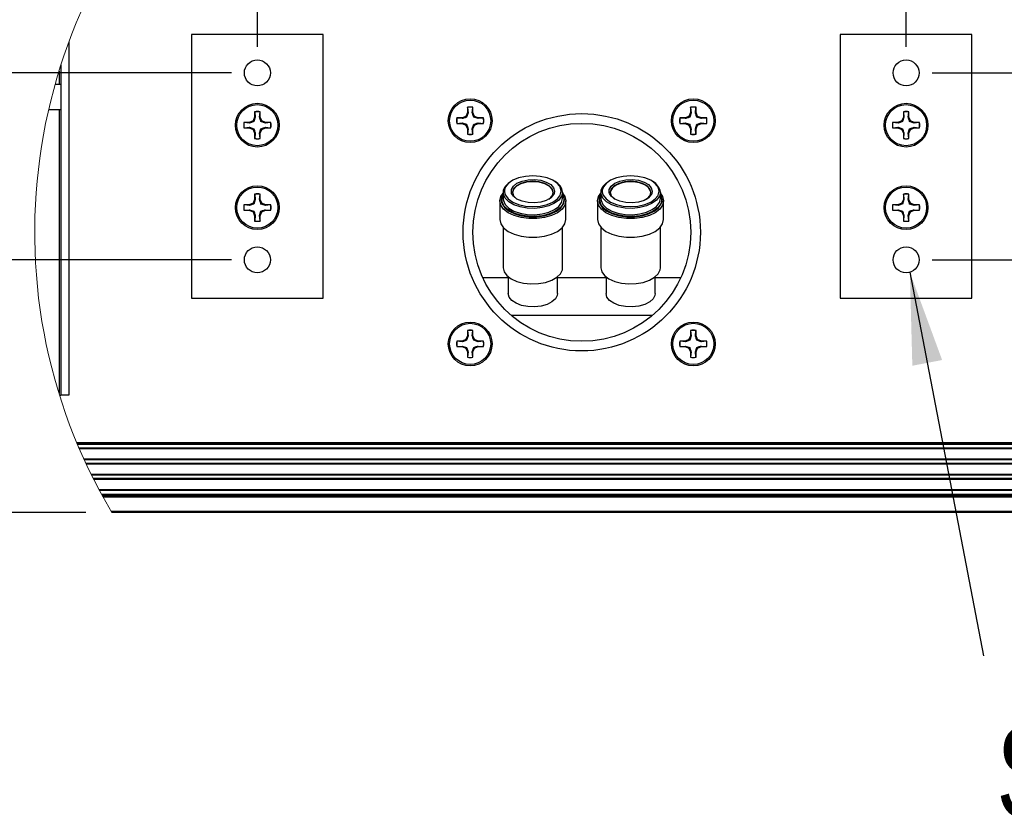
# Model space of a CAD drawing. Header units: inches. Extents: x 0.3 to 33.8, y 0.2 to 21.7.
# Tile 44 of 75: x 26.2 to 27.7, y 4.1 to 5.3. Entities that reach past the tile are written whole.
import ezdxf

# ---------------------------------------------------------------- set-up
doc = ezdxf.new("R2010")
doc.units = ezdxf.units.IN
doc.header["$MEASUREMENT"] = 0
doc.layers.add('BORDERS', color=7, linetype='Continuous')
doc.styles.add('SLDTEXTSTYLE0', font='TXT', dxfattribs={"width": 0.75})
doc.dimstyles.new('SLDDIMSTYLE3', dxfattribs={"dimtxt": 0.18, "dimasz": 0.14, "dimexe": 0, "dimexo": 0.0625, "dimgap": 0, "dimtad": 0, "dimtih": 1, "dimtoh": 1, "dimdec": 0, "dimrnd": 1e-09, "dimzin": 0, "dimdsep": 46, "dimtxsty": 'Standard', "dimsah": 1, "dimcen": 0.09, "dimadec": 0, "dimazin": 0, "dimtfac": 0.14, "dimtdec": 0, "dimtofl": 0, "dimtmove": 0, "dimatfit": 3, "dimfxl": 0, "dimfrac": 2, "dimtolj": 1, "dimtzin": 0, "dimarcsym": 0})
doc.dimstyles.new('SLDDIMSTYLE5', dxfattribs={"dimtxt": 0.137795, "dimasz": 0.14, "dimexe": 0, "dimexo": 0.0625, "dimgap": 0.034449, "dimtad": 1, "dimdec": 3, "dimlfac": 5, "dimrnd": 1e-09, "dimzin": 12, "dimdsep": 46, "dimtxsty": 'SLDTEXTSTYLE0', "dimblk1": 'CLOSED', "dimblk2": 'CLOSED', "dimsah": 1, "dimcen": 0.09, "dimadec": 0, "dimazin": 3, "dimtfac": 1, "dimtdec": 3, "dimtmove": 0, "dimatfit": 0, "dimldrblk": 'CLOSED', "dimfxl": 0, "dimfrac": 2, "dimtolj": 1, "dimtzin": 12, "dimarcsym": 0})
doc.dimstyles.new('SLDDIMSTYLE6', dxfattribs={"dimtxt": 0.137795, "dimasz": 0.14, "dimexe": 0, "dimexo": 0.0625, "dimgap": 0.034449, "dimtad": 1, "dimdec": 3, "dimlfac": 5, "dimrnd": 1e-09, "dimzin": 12, "dimdsep": 46, "dimtxsty": 'SLDTEXTSTYLE0', "dimblk1": 'CLOSED', "dimblk2": 'CLOSED', "dimsah": 1, "dimcen": 0.09, "dimadec": 0, "dimazin": 3, "dimtfac": 1, "dimtdec": 3, "dimtofl": 0, "dimtmove": 0, "dimatfit": 3, "dimldrblk": 'CLOSED', "dimfxl": 0, "dimfrac": 2, "dimtolj": 1, "dimtzin": 12, "dimarcsym": 0})

# ---------------------------------------------------------------- blocks, each defined once
blk = doc.blocks.new('_Closed')
at = {"color": 0, "linetype": 'ByBlock', "lineweight": -2}
for p, q in [((-1, 0.166667), (0, 0)), ((-1, 0.166667), (-1, -0.166667)), ((0, 0), (-1, -0.166667)), ((0, 0), (-1, 0))]:
    blk.add_line(p, q, dxfattribs=at)
blk = doc.blocks.new('_D_13')
at = {"layer": 'BORDERS'}
for p, q in [((26.8786, 6.336), (26.8366, 6.336)), ((26.8366, 6.336), (26.8366, 6.1172)), ((27.1841, 6.336), (27.2261, 6.336)), ((27.2261, 6.336), (27.2261, 6.1172)), ((26.8366, 6.1172), (26.8786, 6.1172)), ((27.2261, 6.1172), (27.1841, 6.1172)), ((26.5392, 5.2575), (26.5392, 5.9504)), ((27.5235, 5.2575), (27.5235, 5.9504)), ((26.5392, 5.9111), (26.2892, 5.9111)), ((26.5392, 5.9111), (27.5235, 5.9111)), ((27.5235, 5.9111), (27.7735, 5.9111))]:
    blk.add_line(p, q, dxfattribs=at)
at = {"layer": 'BORDERS', "xscale": 0.14, "yscale": 0.14}
blk.add_blockref('_Closed', (26.5392, 5.9111, -0.3881), dxfattribs=at)
at = {"layer": 'BORDERS', "xscale": 0.14, "yscale": 0.14, "rotation": 180.0000000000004}
blk.add_blockref('_Closed', (27.5235, 5.9111, -0.3881), dxfattribs=at)
at = {"layer": 'BORDERS', "char_height": 0.1378, "attachment_point": 1, "style": 'SLDTEXTSTYLE0'}
for s, insert in [('125', (26.8786, 6.2949)), ('4.921', (26.8023, 6.0887))]:
    blk.add_mtext(s, dxfattribs=dict(at, insert=insert))
blk = doc.blocks.new('_D_14')
at = {"layer": 'BORDERS'}
for p, q in [((25.8148, 5.6014), (25.8148, 6.1632)), ((25.3899, 5.9851), (25.3899, 6.027)), ((25.3899, 6.027), (25.6086, 6.027)), ((25.6086, 6.027), (25.6086, 5.9851)), ((25.3899, 5.7814), (25.3899, 5.7394)), ((25.6086, 5.7394), (25.6086, 5.7814)), ((25.3899, 5.7394), (25.6086, 5.7394)), ((26.4459, 5.6014), (25.7754, 5.6014)), ((25.8148, 5.6014), (25.8148, 5.2181)), ((26.4999, 5.2181), (25.7754, 5.2181))]:
    blk.add_line(p, q, dxfattribs=at)
at = {"layer": 'BORDERS', "xscale": 0.14, "yscale": 0.14}
for p, rotation in [((25.8148, 5.6014, -0.3881), 90.0000000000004), ((25.8148, 5.2181, -0.3881), 270.0000000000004)]:
    blk.add_blockref('_Closed', p, dxfattribs=dict(at, rotation=rotation))
at = {"layer": 'BORDERS', "char_height": 0.1378, "attachment_point": 1, "rotation": 90, "style": 'SLDTEXTSTYLE0'}
for s, insert in [('1.916', (25.6371, 5.6542)), ('49', (25.431, 5.7814))]:
    blk.add_mtext(s, dxfattribs=dict(at, insert=insert))
blk = doc.blocks.new('_D_15')
at = {"layer": 'BORDERS'}
for p, q in [((26.4999, 4.9346), (25.7754, 4.9346)), ((25.8148, 4.5514), (25.8148, 4.9346)), ((25.3899, 4.5901), (25.3899, 4.632)), ((25.3899, 4.632), (25.6086, 4.632)), ((25.6086, 4.632), (25.6086, 4.5901)), ((26.2791, 4.5514), (25.7754, 4.5514)), ((25.8148, 4.5514), (25.8148, 4.2082)), ((25.3899, 4.3864), (25.3899, 4.3444)), ((25.6086, 4.3444), (25.6086, 4.3864)), ((25.3899, 4.3444), (25.6086, 4.3444))]:
    blk.add_line(p, q, dxfattribs=at)
at = {"layer": 'BORDERS', "xscale": 0.14, "yscale": 0.14}
for p, rotation in [((25.8148, 4.9346, -0.3881), 90.0000000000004), ((25.8148, 4.5514, -0.3881), 270.0000000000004)]:
    blk.add_blockref('_Closed', p, dxfattribs=dict(at, rotation=rotation))
at = {"layer": 'BORDERS', "char_height": 0.1378, "attachment_point": 1, "rotation": 90, "style": 'SLDTEXTSTYLE0'}
for s, insert in [('1.916', (25.6371, 4.2592)), ('49', (25.431, 4.3864))]:
    blk.add_mtext(s, dxfattribs=dict(at, insert=insert))
blk = doc.blocks.new('_D_16')
at = {"layer": 'BORDERS'}
for p, q in [((28.4586, 5.2181), (28.4586, 5.8263)), ((28.0337, 5.6481), (28.0337, 5.6901)), ((28.0337, 5.6901), (28.2524, 5.6901)), ((28.2524, 5.6901), (28.2524, 5.6481)), ((28.0337, 5.4445), (28.0337, 5.4025)), ((28.2524, 5.4025), (28.2524, 5.4445)), ((28.0337, 5.4025), (28.2524, 5.4025)), ((27.5629, 5.2181), (28.498, 5.2181)), ((28.4586, 5.2181), (28.4586, 4.9346)), ((27.5629, 4.9346), (28.498, 4.9346)), ((28.4586, 4.9346), (28.4586, 4.6846))]:
    blk.add_line(p, q, dxfattribs=at)
at = {"layer": 'BORDERS', "xscale": 0.14, "yscale": 0.14}
for p, rotation in [((28.4586, 5.2181, -0.3881), 270.0000000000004), ((28.4586, 4.9346, -0.3881), 90.0000000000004)]:
    blk.add_blockref('_Closed', p, dxfattribs=dict(at, rotation=rotation))
at = {"layer": 'BORDERS', "char_height": 0.1378, "attachment_point": 1, "rotation": 90, "style": 'SLDTEXTSTYLE0'}
for s, insert in [('1.417', (28.281, 5.3172)), ('36', (28.0748, 5.4445))]:
    blk.add_mtext(s, dxfattribs=dict(at, insert=insert))
blk = doc.blocks.new('SW_NOTE_0_13')
at = {"layer": 'BORDERS', "color": 0, "insert": (0.02, -0.1079), "char_height": 0.137795, "attachment_point": 1, "style": 'SLDTEXTSTYLE0'}
blk.add_mtext('Screw Attachment', dxfattribs=at)

msp = doc.modelspace()

# ---------------------------------------------------------------- linework, layer by layer
at = {"color": 7, "linetype": 'Continuous', "lineweight": 25}
for p, q in [((26.63923, 5.27637), (26.43923, 5.27637)), ((26.43923, 5.27637), (26.43923, 4.87637)), ((26.63923, 4.87637), (26.63923, 5.27637)), ((27.62348, 5.27637), (27.42348, 5.27637)), ((27.42348, 5.27637), (27.42348, 4.87637)), ((27.62348, 4.87637), (27.62348, 5.27637)), ((26.25326, 5.26506), (26.25326, 4.72937)), ((26.24126, 5.23039), (26.24126, 4.72937)), ((26.23826, 5.22086), (26.23826, 5.20032)), ((26.24126, 5.20032), (26.23221, 5.20032)), ((26.22264, 5.16282), (26.24126, 5.16282)), ((26.23826, 5.16282), (26.23826, 4.73187)), ((26.53507, 5.15925), (26.53507, 5.15114)), ((26.53522, 5.15896), (26.53507, 5.15925)), ((26.53522, 5.15896), (26.53603, 5.15095)), ((26.54243, 5.15095), (26.54324, 5.15896)), ((26.54324, 5.15896), (26.54339, 5.15925)), ((26.54339, 5.15114), (26.54339, 5.15925)), ((26.85794, 5.1579), (26.85556, 5.15216)), ((26.85889, 5.15771), (26.85666, 5.15106)), ((26.85794, 5.16601), (26.85794, 5.1579)), ((26.85809, 5.16572), (26.85794, 5.16601)), ((26.85889, 5.15771), (26.85794, 5.1579)), ((26.85809, 5.16572), (26.85889, 5.15771)), ((26.8653, 5.15771), (26.8661, 5.16572)), ((26.8653, 5.15771), (26.86626, 5.1579)), ((26.8661, 5.16572), (26.86626, 5.16601)), ((26.86626, 5.1579), (26.86626, 5.16601)), ((26.86863, 5.15216), (26.86626, 5.1579)), ((27.19646, 5.1579), (27.19408, 5.15216)), ((27.19741, 5.15771), (27.19518, 5.15106)), ((27.19646, 5.16601), (27.19646, 5.1579)), ((27.19661, 5.16572), (27.19646, 5.16601)), ((27.19741, 5.15771), (27.19646, 5.1579)), ((27.19661, 5.16572), (27.19741, 5.15771)), ((27.20382, 5.15771), (27.20462, 5.16572)), ((27.20382, 5.15771), (27.20478, 5.1579)), ((27.20462, 5.16572), (27.20478, 5.16601)), ((27.20478, 5.1579), (27.20478, 5.16601)), ((27.20715, 5.15216), (27.20478, 5.1579)), ((27.51932, 5.15925), (27.51932, 5.15114)), ((27.51947, 5.15896), (27.51932, 5.15925)), ((27.51947, 5.15896), (27.52028, 5.15095)), ((27.52668, 5.15095), (27.52749, 5.15896)), ((27.52749, 5.15896), (27.52764, 5.15925)), ((27.52764, 5.15114), (27.52764, 5.15925)), ((26.52696, 5.14303), (26.51885, 5.14303)), ((26.51913, 5.14287), (26.51885, 5.14303)), ((26.52715, 5.14207), (26.51913, 5.14287)), ((26.53269, 5.1454), (26.52696, 5.14303)), ((26.52715, 5.14207), (26.52696, 5.14303)), ((26.53507, 5.15114), (26.53269, 5.1454)), ((26.5338, 5.1443), (26.53269, 5.1454)), ((26.53603, 5.15095), (26.5338, 5.1443)), ((26.53603, 5.15095), (26.53507, 5.15114)), ((26.54243, 5.15095), (26.54339, 5.15114)), ((26.54576, 5.1454), (26.54339, 5.15114)), ((26.54466, 5.1443), (26.54576, 5.1454)), ((26.55131, 5.14207), (26.54466, 5.1443)), ((26.5515, 5.14303), (26.54576, 5.1454)), ((26.55131, 5.14207), (26.5515, 5.14303)), ((26.55933, 5.14287), (26.55131, 5.14207)), ((26.55961, 5.14303), (26.5515, 5.14303)), ((26.55933, 5.14287), (26.55961, 5.14303)), ((26.84983, 5.14979), (26.84172, 5.14979)), ((26.842, 5.14963), (26.84172, 5.14979)), ((26.842, 5.14162), (26.84172, 5.14147)), ((26.84172, 5.14147), (26.84983, 5.14147)), ((26.85002, 5.14883), (26.842, 5.14963)), ((26.842, 5.14162), (26.85002, 5.14242)), ((26.85556, 5.15216), (26.84983, 5.14979)), ((26.85002, 5.14883), (26.84983, 5.14979)), ((26.85002, 5.14242), (26.84983, 5.14147)), ((26.84983, 5.14147), (26.85556, 5.13909)), ((26.85002, 5.14242), (26.85666, 5.1402)), ((26.85666, 5.15106), (26.85556, 5.15216)), ((26.85666, 5.1402), (26.85556, 5.13909)), ((26.85556, 5.13909), (26.85794, 5.13336)), ((26.8653, 5.13355), (26.86753, 5.1402)), ((26.86626, 5.13336), (26.86863, 5.13909)), ((26.86753, 5.15106), (26.86863, 5.15216)), ((26.87417, 5.14883), (26.86753, 5.15106)), ((26.86753, 5.1402), (26.86863, 5.13909)), ((26.87437, 5.14979), (26.86863, 5.15216)), ((26.86863, 5.13909), (26.87437, 5.14147)), ((26.87417, 5.14883), (26.87437, 5.14979)), ((26.88219, 5.14963), (26.87417, 5.14883)), ((26.87417, 5.14242), (26.88219, 5.14162)), ((26.87417, 5.14242), (26.87437, 5.14147)), ((26.88248, 5.14979), (26.87437, 5.14979)), ((26.87437, 5.14147), (26.88248, 5.14147)), ((26.88219, 5.14963), (26.88248, 5.14979)), ((26.88219, 5.14162), (26.88248, 5.14147)), ((27.18835, 5.14979), (27.18024, 5.14979)), ((27.18052, 5.14963), (27.18024, 5.14979)), ((27.18052, 5.14162), (27.18024, 5.14147)), ((27.18024, 5.14147), (27.18835, 5.14147)), ((27.18854, 5.14883), (27.18052, 5.14963)), ((27.18052, 5.14162), (27.18854, 5.14242)), ((27.19408, 5.15216), (27.18835, 5.14979)), ((27.18854, 5.14883), (27.18835, 5.14979)), ((27.18854, 5.14242), (27.18835, 5.14147)), ((27.18835, 5.14147), (27.19408, 5.13909)), ((27.18854, 5.14242), (27.19518, 5.1402)), ((27.19518, 5.15106), (27.19408, 5.15216)), ((27.19518, 5.1402), (27.19408, 5.13909)), ((27.19408, 5.13909), (27.19646, 5.13336)), ((27.20382, 5.13355), (27.20605, 5.1402)), ((27.20478, 5.13336), (27.20715, 5.13909)), ((27.20605, 5.15106), (27.20715, 5.15216)), ((27.2127, 5.14883), (27.20605, 5.15106)), ((27.20605, 5.1402), (27.20715, 5.13909)), ((27.21289, 5.14979), (27.20715, 5.15216)), ((27.20715, 5.13909), (27.21289, 5.14147)), ((27.2127, 5.14883), (27.21289, 5.14979)), ((27.22071, 5.14963), (27.2127, 5.14883)), ((27.2127, 5.14242), (27.22071, 5.14162)), ((27.2127, 5.14242), (27.21289, 5.14147)), ((27.221, 5.14979), (27.21289, 5.14979)), ((27.21289, 5.14147), (27.221, 5.14147)), ((27.22071, 5.14963), (27.221, 5.14979)), ((27.22071, 5.14162), (27.221, 5.14147)), ((27.51121, 5.14303), (27.5031, 5.14303)), ((27.50339, 5.14287), (27.5031, 5.14303)), ((27.5114, 5.14207), (27.50339, 5.14287)), ((27.51695, 5.1454), (27.51121, 5.14303)), ((27.5114, 5.14207), (27.51121, 5.14303)), ((27.51932, 5.15114), (27.51695, 5.1454)), ((27.51805, 5.1443), (27.51695, 5.1454)), ((27.52028, 5.15095), (27.51805, 5.1443)), ((27.52028, 5.15095), (27.51932, 5.15114)), ((27.52668, 5.15095), (27.52764, 5.15114)), ((27.53002, 5.1454), (27.52764, 5.15114)), ((27.52891, 5.1443), (27.53002, 5.1454)), ((27.53556, 5.14207), (27.52891, 5.1443)), ((27.53575, 5.14303), (27.53002, 5.1454)), ((27.53556, 5.14207), (27.53575, 5.14303)), ((27.54358, 5.14287), (27.53556, 5.14207)), ((27.54386, 5.14303), (27.53575, 5.14303)), ((27.54358, 5.14287), (27.54386, 5.14303)), ((26.51913, 5.13486), (26.51885, 5.13471)), ((26.51885, 5.13471), (26.52696, 5.13471)), ((26.51913, 5.13486), (26.52715, 5.13566)), ((26.52715, 5.13566), (26.52696, 5.13471)), ((26.52696, 5.13471), (26.53269, 5.13233)), ((26.52715, 5.13566), (26.5338, 5.13344)), ((26.5338, 5.13344), (26.53269, 5.13233)), ((26.53269, 5.13233), (26.53507, 5.1266)), ((26.53603, 5.12679), (26.53507, 5.1266)), ((26.53507, 5.1266), (26.53507, 5.11849)), ((26.53603, 5.12679), (26.53522, 5.11877)), ((26.54243, 5.12679), (26.54466, 5.13344)), ((26.54324, 5.11877), (26.54243, 5.12679)), ((26.54243, 5.12679), (26.54339, 5.1266)), ((26.54339, 5.1266), (26.54576, 5.13233)), ((26.54339, 5.11849), (26.54339, 5.1266)), ((26.54466, 5.13344), (26.54576, 5.13233)), ((26.54576, 5.13233), (26.5515, 5.13471)), ((26.55131, 5.13566), (26.55933, 5.13486)), ((26.55131, 5.13566), (26.5515, 5.13471)), ((26.5515, 5.13471), (26.55961, 5.13471)), ((26.55933, 5.13486), (26.55961, 5.13471)), ((26.85889, 5.13355), (26.85794, 5.13336)), ((26.85794, 5.13336), (26.85794, 5.12525)), ((26.85809, 5.12553), (26.85794, 5.12525)), ((26.85889, 5.13355), (26.85809, 5.12553)), ((26.8661, 5.12553), (26.8653, 5.13355)), ((26.8653, 5.13355), (26.86626, 5.13336)), ((26.8661, 5.12553), (26.86626, 5.12525)), ((26.86626, 5.12525), (26.86626, 5.13336)), ((27.19741, 5.13355), (27.19646, 5.13336)), ((27.19646, 5.13336), (27.19646, 5.12525)), ((27.19661, 5.12553), (27.19646, 5.12525)), ((27.19741, 5.13355), (27.19661, 5.12553)), ((27.20462, 5.12553), (27.20382, 5.13355)), ((27.20382, 5.13355), (27.20478, 5.13336)), ((27.20462, 5.12553), (27.20478, 5.12525)), ((27.20478, 5.12525), (27.20478, 5.13336)), ((27.50339, 5.13486), (27.5031, 5.13471)), ((27.5031, 5.13471), (27.51121, 5.13471)), ((27.50339, 5.13486), (27.5114, 5.13566)), ((27.5114, 5.13566), (27.51121, 5.13471)), ((27.51121, 5.13471), (27.51695, 5.13233)), ((27.5114, 5.13566), (27.51805, 5.13344)), ((27.51805, 5.13344), (27.51695, 5.13233)), ((27.51695, 5.13233), (27.51932, 5.1266)), ((27.52028, 5.12679), (27.51932, 5.1266)), ((27.51932, 5.1266), (27.51932, 5.11849)), ((27.52028, 5.12679), (27.51947, 5.11877)), ((27.52668, 5.12679), (27.52891, 5.13344)), ((27.52749, 5.11877), (27.52668, 5.12679)), ((27.52668, 5.12679), (27.52764, 5.1266)), ((27.52764, 5.1266), (27.53002, 5.13233)), ((27.52764, 5.11849), (27.52764, 5.1266)), ((27.52891, 5.13344), (27.53002, 5.13233)), ((27.53002, 5.13233), (27.53575, 5.13471)), ((27.53556, 5.13566), (27.53575, 5.13471)), ((27.53556, 5.13566), (27.54358, 5.13486)), ((27.53575, 5.13471), (27.54386, 5.13471)), ((27.54358, 5.13486), (27.54386, 5.13471)), ((26.53522, 5.11877), (26.53507, 5.11849)), ((26.54324, 5.11877), (26.54339, 5.11849)), ((27.51947, 5.11877), (27.51932, 5.11849)), ((27.52749, 5.11877), (27.52764, 5.11849)), ((26.91234, 5.03504), (26.91136, 5.03352)), ((26.91209, 5.03705), (26.91209, 5.02746)), ((26.98999, 5.03873), (26.98941, 5.03541)), ((27.00229, 5.02746), (27.00229, 5.03705)), ((27.06043, 5.03467), (27.05971, 5.03351)), ((27.06043, 5.03705), (27.06043, 5.02746)), ((27.13833, 5.03873), (27.13775, 5.03541)), ((27.15063, 5.02746), (27.15063, 5.03705)), ((26.53269, 5.0204), (26.52696, 5.01803)), ((26.53507, 5.02614), (26.53269, 5.0204)), ((26.5338, 5.0193), (26.53269, 5.0204)), ((26.53603, 5.02595), (26.5338, 5.0193)), ((26.53507, 5.03425), (26.53507, 5.02614)), ((26.53522, 5.03396), (26.53507, 5.03425)), ((26.53603, 5.02595), (26.53507, 5.02614)), ((26.53522, 5.03396), (26.53603, 5.02595)), ((26.54243, 5.02595), (26.54324, 5.03396)), ((26.54243, 5.02595), (26.54339, 5.02614)), ((26.54324, 5.03396), (26.54339, 5.03425)), ((26.54339, 5.02614), (26.54339, 5.03425)), ((26.54576, 5.0204), (26.54339, 5.02614)), ((26.54466, 5.0193), (26.54576, 5.0204)), ((26.5515, 5.01803), (26.54576, 5.0204)), ((26.90719, 5.0241), (26.90719, 4.99567)), ((26.91057, 5.02943), (26.91209, 5.03313)), ((27.00405, 5.02831), (27.00429, 5.02578)), ((27.00495, 5.02319), (27.00519, 5.02578)), ((27.00719, 4.99567), (27.00719, 5.0241)), ((27.05553, 5.0241), (27.05553, 4.99567)), ((27.05891, 5.02943), (27.06043, 5.03313)), ((27.15239, 5.02831), (27.15263, 5.02578)), ((27.15329, 5.02319), (27.15353, 5.02578)), ((27.15553, 4.99567), (27.15553, 5.0241)), ((27.51695, 5.0204), (27.51121, 5.01803)), ((27.51932, 5.02614), (27.51695, 5.0204)), ((27.51805, 5.0193), (27.51695, 5.0204)), ((27.52028, 5.02595), (27.51805, 5.0193)), ((27.51932, 5.03425), (27.51932, 5.02614)), ((27.51947, 5.03396), (27.51932, 5.03425)), ((27.52028, 5.02595), (27.51932, 5.02614)), ((27.51947, 5.03396), (27.52028, 5.02595)), ((27.52668, 5.02595), (27.52749, 5.03396)), ((27.52668, 5.02595), (27.52764, 5.02614)), ((27.52749, 5.03396), (27.52764, 5.03425)), ((27.52764, 5.02614), (27.52764, 5.03425)), ((27.53002, 5.0204), (27.52764, 5.02614)), ((27.52891, 5.0193), (27.53002, 5.0204)), ((27.53575, 5.01803), (27.53002, 5.0204)), ((26.52696, 5.01803), (26.51885, 5.01803)), ((26.51913, 5.01787), (26.51885, 5.01803)), ((26.51913, 5.00986), (26.51885, 5.00971)), ((26.51885, 5.00971), (26.52696, 5.00971)), ((26.52715, 5.01707), (26.51913, 5.01787)), ((26.51913, 5.00986), (26.52715, 5.01066)), ((26.52715, 5.01707), (26.52696, 5.01803)), ((26.52715, 5.01066), (26.52696, 5.00971)), ((26.52696, 5.00971), (26.53269, 5.00733)), ((26.52715, 5.01066), (26.5338, 5.00844)), ((26.5338, 5.00844), (26.53269, 5.00733)), ((26.53269, 5.00733), (26.53507, 5.0016)), ((26.54243, 5.00179), (26.54466, 5.00844)), ((26.54339, 5.0016), (26.54576, 5.00733)), ((26.55131, 5.01707), (26.54466, 5.0193)), ((26.54466, 5.00844), (26.54576, 5.00733)), ((26.54576, 5.00733), (26.5515, 5.00971)), ((26.55131, 5.01707), (26.5515, 5.01803)), ((26.55933, 5.01787), (26.55131, 5.01707)), ((26.55131, 5.01066), (26.5515, 5.00971)), ((26.55131, 5.01066), (26.55933, 5.00986)), ((26.55961, 5.01803), (26.5515, 5.01803)), ((26.5515, 5.00971), (26.55961, 5.00971)), ((26.55933, 5.01787), (26.55961, 5.01803)), ((26.55933, 5.00986), (26.55961, 5.00971)), ((27.51121, 5.01803), (27.5031, 5.01803)), ((27.50339, 5.01787), (27.5031, 5.01803)), ((27.50339, 5.00986), (27.5031, 5.00971)), ((27.5031, 5.00971), (27.51121, 5.00971)), ((27.5114, 5.01707), (27.50339, 5.01787)), ((27.50339, 5.00986), (27.5114, 5.01066)), ((27.5114, 5.01707), (27.51121, 5.01803)), ((27.5114, 5.01066), (27.51121, 5.00971)), ((27.51121, 5.00971), (27.51695, 5.00733)), ((27.5114, 5.01066), (27.51805, 5.00844)), ((27.51805, 5.00844), (27.51695, 5.00733)), ((27.51695, 5.00733), (27.51932, 5.0016)), ((27.52668, 5.00179), (27.52891, 5.00844)), ((27.52764, 5.0016), (27.53002, 5.00733)), ((27.53556, 5.01707), (27.52891, 5.0193)), ((27.52891, 5.00844), (27.53002, 5.00733)), ((27.53002, 5.00733), (27.53575, 5.00971)), ((27.53556, 5.01707), (27.53575, 5.01803)), ((27.54358, 5.01787), (27.53556, 5.01707)), ((27.53556, 5.01066), (27.53575, 5.00971)), ((27.53556, 5.01066), (27.54358, 5.00986)), ((27.54386, 5.01803), (27.53575, 5.01803)), ((27.53575, 5.00971), (27.54386, 5.00971)), ((27.54358, 5.01787), (27.54386, 5.01803)), ((27.54358, 5.00986), (27.54386, 5.00971)), ((26.53603, 5.00179), (26.53507, 5.0016)), ((26.53507, 5.0016), (26.53507, 4.99349)), ((26.53522, 4.99377), (26.53507, 4.99349)), ((26.53603, 5.00179), (26.53522, 4.99377)), ((26.54324, 4.99377), (26.54243, 5.00179)), ((26.54243, 5.00179), (26.54339, 5.0016)), ((26.54324, 4.99377), (26.54339, 4.99349)), ((26.54339, 4.99349), (26.54339, 5.0016)), ((27.52028, 5.00179), (27.51932, 5.0016)), ((27.51932, 5.0016), (27.51932, 4.99349)), ((27.51947, 4.99377), (27.51932, 4.99349)), ((27.52028, 5.00179), (27.51947, 4.99377)), ((27.52749, 4.99377), (27.52668, 5.00179)), ((27.52668, 5.00179), (27.52764, 5.0016)), ((27.52749, 4.99377), (27.52764, 4.99349)), ((27.52764, 4.99349), (27.52764, 5.0016)), ((26.91208, 4.98399), (26.91208, 4.9225)), ((27.00228, 4.9225), (27.00228, 4.98399)), ((27.06043, 4.98399), (27.06043, 4.9225)), ((27.15063, 4.9225), (27.15063, 4.98399)), ((26.881, 4.90772), (26.91988, 4.90772)), ((26.91988, 4.90879), (26.91988, 4.88348)), ((26.99448, 4.88348), (26.99448, 4.90879)), ((26.99448, 4.90771), (27.06823, 4.90771)), ((27.06823, 4.90879), (27.06822, 4.88348)), ((27.14282, 4.88348), (27.14283, 4.90879)), ((27.14283, 4.90771), (27.18171, 4.90771)), ((26.43923, 4.87637), (26.63923, 4.87637)), ((27.42348, 4.87637), (27.62348, 4.87637)), ((27.13829, 4.85033), (26.92442, 4.85033)), ((26.85794, 4.82749), (26.85794, 4.81938)), ((26.85809, 4.8272), (26.85794, 4.82749)), ((26.85809, 4.8272), (26.85889, 4.81919)), ((26.8653, 4.81919), (26.8661, 4.8272)), ((26.8661, 4.8272), (26.86626, 4.82749)), ((26.86626, 4.81938), (26.86626, 4.82749)), ((27.19646, 4.82749), (27.19646, 4.81938)), ((27.19661, 4.8272), (27.19646, 4.82749)), ((27.19661, 4.8272), (27.19741, 4.81919)), ((27.20382, 4.81919), (27.20462, 4.8272)), ((27.20462, 4.8272), (27.20478, 4.82749)), ((27.20478, 4.81938), (27.20478, 4.82749)), ((26.84983, 4.81127), (26.84172, 4.81127)), ((26.842, 4.81111), (26.84172, 4.81127)), ((26.85002, 4.81031), (26.842, 4.81111)), ((26.85556, 4.81364), (26.84983, 4.81127)), ((26.85002, 4.81031), (26.84983, 4.81127)), ((26.85794, 4.81938), (26.85556, 4.81364)), ((26.85666, 4.81254), (26.85556, 4.81364)), ((26.85889, 4.81919), (26.85666, 4.81254)), ((26.85889, 4.81919), (26.85794, 4.81938)), ((26.8653, 4.81919), (26.86626, 4.81938)), ((26.86863, 4.81364), (26.86626, 4.81938)), ((26.86753, 4.81254), (26.86863, 4.81364)), ((26.87417, 4.81031), (26.86753, 4.81254)), ((26.87437, 4.81127), (26.86863, 4.81364)), ((26.87417, 4.81031), (26.87437, 4.81127)), ((26.88219, 4.81111), (26.87417, 4.81031)), ((26.88248, 4.81127), (26.87437, 4.81127)), ((26.88219, 4.81111), (26.88248, 4.81127)), ((27.18835, 4.81127), (27.18024, 4.81127)), ((27.18052, 4.81111), (27.18024, 4.81127)), ((27.18854, 4.81031), (27.18052, 4.81111)), ((27.19408, 4.81364), (27.18835, 4.81127)), ((27.18854, 4.81031), (27.18835, 4.81127)), ((27.19646, 4.81938), (27.19408, 4.81364)), ((27.19518, 4.81254), (27.19408, 4.81364)), ((27.19741, 4.81919), (27.19518, 4.81254)), ((27.19741, 4.81919), (27.19646, 4.81938)), ((27.20382, 4.81919), (27.20478, 4.81938)), ((27.20715, 4.81364), (27.20478, 4.81938)), ((27.20605, 4.81254), (27.20715, 4.81364)), ((27.2127, 4.81031), (27.20605, 4.81254)), ((27.21289, 4.81127), (27.20715, 4.81364)), ((27.2127, 4.81031), (27.21289, 4.81127)), ((27.22071, 4.81111), (27.2127, 4.81031)), ((27.221, 4.81127), (27.21289, 4.81127)), ((27.22071, 4.81111), (27.221, 4.81127)), ((26.842, 4.8031), (26.84172, 4.80295)), ((26.84172, 4.80295), (26.84983, 4.80295)), ((26.842, 4.8031), (26.85002, 4.8039)), ((26.85002, 4.8039), (26.84983, 4.80295)), ((26.84983, 4.80295), (26.85556, 4.80057)), ((26.85002, 4.8039), (26.85666, 4.80167)), ((26.85666, 4.80167), (26.85556, 4.80057)), ((26.85556, 4.80057), (26.85794, 4.79484)), ((26.8653, 4.79503), (26.86753, 4.80167)), ((26.86626, 4.79484), (26.86863, 4.80057)), ((26.86753, 4.80167), (26.86863, 4.80057)), ((26.86863, 4.80057), (26.87437, 4.80295)), ((26.87417, 4.8039), (26.87437, 4.80295)), ((26.87417, 4.8039), (26.88219, 4.8031)), ((26.87437, 4.80295), (26.88248, 4.80295)), ((26.88219, 4.8031), (26.88248, 4.80295)), ((27.18052, 4.8031), (27.18024, 4.80295)), ((27.18024, 4.80295), (27.18835, 4.80295)), ((27.18052, 4.8031), (27.18854, 4.8039)), ((27.18854, 4.8039), (27.18835, 4.80295)), ((27.18835, 4.80295), (27.19408, 4.80057)), ((27.18854, 4.8039), (27.19518, 4.80167)), ((27.19518, 4.80167), (27.19408, 4.80057)), ((27.19408, 4.80057), (27.19646, 4.79484)), ((27.20382, 4.79503), (27.20605, 4.80167)), ((27.20478, 4.79484), (27.20715, 4.80057)), ((27.20605, 4.80167), (27.20715, 4.80057)), ((27.20715, 4.80057), (27.21289, 4.80295)), ((27.2127, 4.8039), (27.21289, 4.80295)), ((27.2127, 4.8039), (27.22071, 4.8031)), ((27.21289, 4.80295), (27.221, 4.80295)), ((27.22071, 4.8031), (27.221, 4.80295)), ((26.85889, 4.79503), (26.85794, 4.79484)), ((26.85794, 4.79484), (26.85794, 4.78673)), ((26.85809, 4.78701), (26.85794, 4.78673)), ((26.85889, 4.79503), (26.85809, 4.78701)), ((26.8661, 4.78701), (26.8653, 4.79503)), ((26.8653, 4.79503), (26.86626, 4.79484)), ((26.8661, 4.78701), (26.86626, 4.78673)), ((26.86626, 4.78673), (26.86626, 4.79484)), ((27.19741, 4.79503), (27.19646, 4.79484)), ((27.19646, 4.79484), (27.19646, 4.78673)), ((27.19661, 4.78701), (27.19646, 4.78673)), ((27.19741, 4.79503), (27.19661, 4.78701)), ((27.20462, 4.78701), (27.20382, 4.79503)), ((27.20382, 4.79503), (27.20478, 4.79484)), ((27.20462, 4.78701), (27.20478, 4.78673)), ((27.20478, 4.78673), (27.20478, 4.79484)), ((26.23903, 4.72937), (26.24126, 4.72937)), ((26.25326, 4.72937), (26.24126, 4.72937)), ((26.26518, 4.65737), (27.79753, 4.65737)), ((27.7967, 4.65537), (26.26602, 4.65537)), ((27.79628, 4.65437), (26.26644, 4.65437)), ((27.79405, 4.64913), (26.26866, 4.64913)), ((27.79347, 4.64777), (26.26925, 4.64777)), ((27.78663, 4.63236), (26.27608, 4.63236)), ((27.78601, 4.631), (26.2767, 4.631)), ((27.78367, 4.62593), (26.27904, 4.62593)), ((27.78304, 4.62457), (26.27967, 4.62457)), ((27.77563, 4.60916), (26.28708, 4.60916)), ((27.77496, 4.6078), (26.28775, 4.6078)), ((27.77242, 4.60273), (26.29029, 4.60273)), ((27.77174, 4.60137), (26.29097, 4.60137)), ((27.76373, 4.58596), (26.29898, 4.58596)), ((27.763, 4.5846), (26.29971, 4.5846)), ((26.30254, 4.57937), (27.76017, 4.57937)), ((26.30308, 4.57837), (27.75963, 4.57837)), ((26.30418, 4.57637), (27.75853, 4.57637)), ((27.75743, 4.57437), (26.30528, 4.57437)), ((26.31731, 4.55337), (27.7454, 4.55337)), ((27.74421, 4.55137), (26.3185, 4.55137))]:
    msp.add_line(p, q, dxfattribs=at)
at = {"color": 7, "linetype": 'Continuous', "lineweight": 25, "flags": 128}
for points in [[(27.00229, 5.03705), (27.00087, 5.03098), (26.99671, 5.02529), (26.99006, 5.02035), (26.98135, 5.01645), (26.97112, 5.01384), (26.96002, 5.0127), (26.94873, 5.01308), (26.93798, 5.01497), (26.92844, 5.01825), (26.9207, 5.02271), (26.91525, 5.02807), (26.91244, 5.03399), (26.91244, 5.04011), (26.91525, 5.04603), (26.9207, 5.05139), (26.92349, 5.05327)], [(26.99741, 5.04711), (26.99451, 5.05039), (26.98766, 5.05522), (26.97874, 5.05893), (26.96834, 5.06125), (26.95719, 5.06205), (26.94603, 5.06126), (26.93564, 5.05893), (26.92671, 5.05522), (26.91986, 5.05039), (26.9159, 5.04543)], [(26.92495, 5.03547), (26.92475, 5.03609), (26.92475, 5.04138), (26.92763, 5.04643), (26.93314, 5.0508), (26.94079, 5.0541), (26.94989, 5.05603), (26.95964, 5.05643), (26.96917, 5.05525), (26.97764, 5.05261), (26.98429, 5.04873), (26.98853, 5.04396), (26.98999, 5.03873), (26.98999, 5.03873)], [(26.98799, 5.03705), (26.98648, 5.0422), (26.9821, 5.04684), (26.97529, 5.05053), (26.9667, 5.0529), (26.95719, 5.05371), (26.94767, 5.0529), (26.93908, 5.05053), (26.93227, 5.04684), (26.92789, 5.0422), (26.92639, 5.03705), (26.92789, 5.0319), (26.93227, 5.02726), (26.93287, 5.02682)], [(26.98798, 5.03671), (26.98648, 5.04153), (26.9821, 5.04617), (26.97529, 5.04986), (26.9667, 5.05222), (26.95719, 5.05304), (26.94767, 5.05222), (26.93908, 5.04986), (26.93227, 5.04617), (26.92789, 5.04153), (26.92639, 5.03671)], [(27.15063, 5.03705), (27.14921, 5.03098), (27.14505, 5.02529), (27.1384, 5.02034), (27.12969, 5.01645), (27.11946, 5.01384), (27.10836, 5.0127), (27.09708, 5.01308), (27.08632, 5.01497), (27.07678, 5.01825), (27.06904, 5.02271), (27.06359, 5.02807), (27.06078, 5.03399), (27.06078, 5.04011), (27.06359, 5.04603), (27.06904, 5.05139), (27.07178, 5.05324)], [(27.14575, 5.04711), (27.14285, 5.05039), (27.136, 5.05522), (27.12708, 5.05892), (27.11668, 5.06125), (27.10553, 5.06205), (27.09437, 5.06125), (27.08398, 5.05892), (27.07505, 5.05522), (27.0682, 5.05039), (27.06424, 5.04542)], [(27.07329, 5.03546), (27.07309, 5.03609), (27.07309, 5.04137), (27.07598, 5.04643), (27.08148, 5.0508), (27.08913, 5.0541), (27.09823, 5.05603), (27.10798, 5.05643), (27.11751, 5.05525), (27.12598, 5.0526), (27.13263, 5.04873), (27.13687, 5.04396), (27.13833, 5.03873), (27.13833, 5.03873)], [(27.13633, 5.03705), (27.13482, 5.0422), (27.13045, 5.04684), (27.12363, 5.05053), (27.11505, 5.0529), (27.10553, 5.05371), (27.09601, 5.0529), (27.08742, 5.05053), (27.08061, 5.04684), (27.07623, 5.0422), (27.07473, 5.03705), (27.07623, 5.0319), (27.08061, 5.02725), (27.08121, 5.02682)], [(27.13632, 5.03671), (27.13589, 5.03918), (27.1328, 5.04412), (27.12704, 5.0483), (27.11917, 5.05131), (27.10997, 5.05286), (27.10034, 5.0528), (27.09121, 5.05113), (27.08348, 5.04801), (27.07792, 5.04376), (27.07505, 5.03878), (27.07473, 5.03671)], [(27.00719, 5.0241), (27.00573, 5.01762), (27.00146, 5.01153), (26.99461, 5.00616), (26.98559, 5.00184), (26.97492, 4.99881), (26.96321, 4.99724), (26.95116, 4.99724), (26.93945, 4.99881), (26.92878, 5.00184), (26.91976, 5.00616), (26.91291, 5.01153), (26.90864, 5.01763), (26.90719, 5.0241), (26.90864, 5.03057), (26.91205, 5.03573)], [(26.91456, 5.03528), (26.91555, 5.0327), (26.91986, 5.02707), (26.92671, 5.02224), (26.93564, 5.01854), (26.94603, 5.01621), (26.95719, 5.01541), (26.96834, 5.01621), (26.97874, 5.01854), (26.98766, 5.02224), (26.99451, 5.02707), (26.99828, 5.03171)], [(26.98941, 5.03541), (26.98853, 5.0335), (26.98429, 5.02874), (26.97764, 5.02486), (26.96917, 5.02221), (26.95964, 5.02104), (26.94989, 5.02143), (26.94079, 5.02336), (26.93314, 5.02666), (26.92763, 5.03103), (26.92495, 5.03547)], [(27.00029, 5.03873), (26.99882, 5.04477), (26.99741, 5.04711)], [(26.99828, 5.03171), (26.99882, 5.0327), (27.00029, 5.03873)], [(27.00229, 5.03578), (27.00573, 5.03057), (27.00719, 5.0241)], [(27.00519, 5.02578), (27.00379, 5.03199), (27.00229, 5.03467)], [(27.15553, 5.0241), (27.15407, 5.01762), (27.1498, 5.01152), (27.14295, 5.00616), (27.13393, 5.00183), (27.12326, 4.9988), (27.11155, 4.99724), (27.0995, 4.99724), (27.0878, 4.9988), (27.07712, 5.00183), (27.0681, 5.00616), (27.06125, 5.01153), (27.05698, 5.01762), (27.05553, 5.0241), (27.05698, 5.03057), (27.06043, 5.03578)], [(27.0629, 5.03528), (27.0639, 5.0327), (27.0682, 5.02707), (27.07505, 5.02224), (27.08398, 5.01854), (27.09437, 5.01621), (27.10553, 5.01541), (27.11668, 5.01621), (27.12708, 5.01854), (27.136, 5.02224), (27.14285, 5.02707), (27.14662, 5.0317)], [(27.13775, 5.03541), (27.13687, 5.0335), (27.13263, 5.02873), (27.12598, 5.02486), (27.11751, 5.02221), (27.10798, 5.02103), (27.09823, 5.02143), (27.08913, 5.02336), (27.08148, 5.02666), (27.07598, 5.03103), (27.07329, 5.03546)], [(27.14863, 5.03873), (27.14716, 5.04476), (27.14575, 5.04711)], [(27.14662, 5.0317), (27.14716, 5.03269), (27.14863, 5.03873)], [(27.15353, 5.02578), (27.15213, 5.03199), (27.15063, 5.03467)], [(27.15103, 5.0353), (27.15407, 5.03057), (27.15553, 5.0241)], [(26.90964, 5.02223), (26.91058, 5.01957), (26.91468, 5.01371), (26.92126, 5.00856), (26.92992, 5.00441), (26.94016, 5.0015), (26.9514, 5), (26.96297, 5), (26.97421, 5.0015), (26.98445, 5.00441), (26.99311, 5.00856), (26.99969, 5.01371), (27.00379, 5.01956), (27.00495, 5.02319)], [(26.91209, 5.02746), (26.91244, 5.0244), (26.91525, 5.01848), (26.9207, 5.01312), (26.92844, 5.00866), (26.93798, 5.00539), (26.94873, 5.00349), (26.96002, 5.00311), (26.97112, 5.00426), (26.98135, 5.00686), (26.99006, 5.01076), (26.99671, 5.01571), (27.00087, 5.02139), (27.00229, 5.02746)], [(27.00429, 5.02578), (27.00281, 5.01944), (27.00163, 5.01734)], [(27.00229, 5.03313), (27.00281, 5.03212), (27.00405, 5.02831)], [(27.05798, 5.02223), (27.05892, 5.01956), (27.06303, 5.01371), (27.0696, 5.00856), (27.07826, 5.00441), (27.08851, 5.0015), (27.09974, 5), (27.11131, 5), (27.12255, 5.0015), (27.13279, 5.00441), (27.14146, 5.00856), (27.14803, 5.01371), (27.15213, 5.01956), (27.15329, 5.02319)], [(27.06043, 5.02746), (27.06078, 5.0244), (27.06359, 5.01848), (27.06904, 5.01312), (27.07678, 5.00866), (27.08632, 5.00538), (27.09708, 5.00349), (27.10836, 5.00311), (27.11946, 5.00425), (27.12969, 5.00686), (27.1384, 5.01076), (27.14505, 5.0157), (27.14921, 5.02139), (27.15063, 5.02746)], [(27.15263, 5.02578), (27.15115, 5.01944), (27.14997, 5.01734)], [(27.15063, 5.03312), (27.15115, 5.03211), (27.15239, 5.02831)], [(27.00163, 5.01734), (26.99846, 5.0135), (26.99152, 5.00834), (26.98242, 5.00427), (26.97174, 5.00155), (26.96014, 5.00035), (26.94836, 5.00075), (26.93713, 5.00272), (26.92716, 5.00615), (26.91908, 5.0108), (26.91339, 5.0164), (26.91205, 5.0185)], [(27.14997, 5.01734), (27.1468, 5.0135), (27.13986, 5.00833), (27.13076, 5.00426), (27.12008, 5.00154), (27.10848, 5.00035), (27.0967, 5.00075), (27.08547, 5.00272), (27.0755, 5.00614), (27.06742, 5.0108), (27.06173, 5.0164), (27.06039, 5.0185)], [(26.90719, 4.99567), (26.90864, 4.9892), (26.91291, 4.9831), (26.91976, 4.97773), (26.92878, 4.97341), (26.93945, 4.97038), (26.95116, 4.96882), (26.96321, 4.96882), (26.97491, 4.97038), (26.98559, 4.97341), (26.99461, 4.97773), (27.00146, 4.9831), (27.00573, 4.9892), (27.00719, 4.99567), (27.00719, 4.99567)], [(27.05553, 4.99567), (27.05698, 4.9892), (27.06125, 4.9831), (27.0681, 4.97773), (27.07712, 4.97341), (27.0878, 4.97038), (27.0995, 4.96882), (27.11155, 4.96882), (27.12326, 4.97038), (27.13393, 4.97341), (27.14295, 4.97773), (27.1498, 4.9831), (27.15407, 4.9892), (27.15553, 4.99567), (27.15553, 4.99567)], [(26.91208, 4.9225), (26.9135, 4.91644), (26.91766, 4.91075), (26.92431, 4.9058), (26.93302, 4.9019), (26.94325, 4.8993), (26.95435, 4.89815), (26.96563, 4.89854), (26.97639, 4.90043), (26.98593, 4.9037), (26.99367, 4.90816), (26.99912, 4.91352), (27.00193, 4.91945), (27.00228, 4.9225)], [(27.06043, 4.9225), (27.06184, 4.91643), (27.066, 4.91075), (27.07265, 4.9058), (27.08136, 4.9019), (27.09159, 4.8993), (27.10269, 4.89815), (27.11398, 4.89853), (27.12473, 4.90042), (27.13427, 4.9037), (27.14201, 4.90816), (27.14746, 4.91352), (27.15027, 4.91944), (27.15063, 4.9225)], [(26.99448, 4.88348), (26.99414, 4.88073), (26.9914, 4.87544), (26.98612, 4.87075), (26.97869, 4.86699), (26.96967, 4.86447), (26.95973, 4.86335), (26.94959, 4.86372), (26.94002, 4.86556), (26.93172, 4.86873), (26.92531, 4.873), (26.92127, 4.87804), (26.91988, 4.88348), (26.91988, 4.88348)], [(27.14282, 4.88348), (27.14248, 4.88073), (27.13974, 4.87544), (27.13446, 4.87074), (27.12703, 4.86699), (27.11802, 4.86446), (27.10807, 4.86335), (27.09794, 4.86372), (27.08836, 4.86556), (27.08007, 4.86873), (27.07365, 4.87299), (27.06961, 4.87803), (27.06822, 4.88348), (27.06822, 4.88348)]]:
    msp.add_lwpolyline(points, dxfattribs=at)
at = {"color": 7, "linetype": 'Continuous', "lineweight": 25}
for centre, radius in [((26.53923, 5.2181), 0.01969), ((27.52348, 5.2181), 0.01969), ((26.53923, 5.13887), 0.0332), ((26.53923, 5.13887), 0.0312), ((26.8621, 5.14563), 0.0332), ((26.8621, 5.14563), 0.0312), ((27.20062, 5.14563), 0.0332), ((27.20062, 5.14563), 0.0312), ((27.52348, 5.13887), 0.0332), ((27.52348, 5.13887), 0.0312), ((27.03136, 4.97637), 0.18), ((27.03136, 4.97637), 0.16529), ((26.53923, 5.01387), 0.0332), ((26.53923, 5.01387), 0.0312), ((27.52348, 5.01387), 0.0332), ((27.52348, 5.01387), 0.0312), ((26.53923, 4.93463), 0.01969), ((27.52348, 4.93463), 0.01969), ((26.8621, 4.80711), 0.0332), ((27.20062, 4.80711), 0.0332), ((26.8621, 4.80711), 0.0312), ((27.20062, 4.80711), 0.0312)]:
    msp.add_circle(centre, radius, dxfattribs=at)
at = {"color": 7, "linetype": 'Continuous', "lineweight": 18}
for start, end in [(131.14262, 210.80317), (360, 48.85738)]:
    msp.add_arc((27.03136, 4.97637), 0.82993, start, end, dxfattribs=at)
at = {"color": 7, "linetype": 'Continuous', "lineweight": 25}
for centre, radius, start, end in [((26.53923, 5.13887), 0.0208, 78.46302, 101.53698), ((26.53923, 5.13887), 0.02049, 78.72381, 101.27619), ((26.8621, 5.14563), 0.0208, 78.46302, 101.53698), ((26.8621, 5.14563), 0.02049, 78.72381, 101.27619), ((27.20062, 5.14563), 0.0208, 78.46302, 101.53698), ((27.20062, 5.14563), 0.02049, 78.72381, 101.27619), ((27.52348, 5.13887), 0.0208, 78.46302, 101.53698), ((27.52348, 5.13887), 0.02049, 78.72381, 101.27619), ((26.53923, 5.13887), 0.0208, 168.46201, 191.53799), ((26.53923, 5.13887), 0.02049, 168.72483, 191.27517), ((26.53923, 5.13887), 0.02049, 348.72317, 11.27683), ((26.53923, 5.13887), 0.0208, 348.46281, 11.53719), ((26.8621, 5.14563), 0.0208, 168.46321, 191.53679), ((26.8621, 5.14563), 0.02049, 168.72401, 191.27599), ((26.86209, 5.14563), 0.02049, 348.72401, 11.27599), ((26.86209, 5.14563), 0.0208, 348.46321, 11.53679), ((27.20062, 5.14563), 0.0208, 168.46321, 191.53679), ((27.20062, 5.14563), 0.02049, 168.72401, 191.27599), ((27.20062, 5.14563), 0.02049, 348.72401, 11.27599), ((27.20062, 5.14563), 0.0208, 348.46321, 11.53679), ((27.52348, 5.13887), 0.0208, 168.46281, 191.53719), ((27.52348, 5.13887), 0.02049, 168.72317, 191.27683), ((27.52348, 5.13887), 0.02049, 348.72483, 11.27517), ((27.52348, 5.13887), 0.0208, 348.46201, 11.53799), ((26.8621, 5.14563), 0.0208, 258.46302, 281.53698), ((26.8621, 5.14563), 0.02049, 258.72392, 281.27608), ((27.20062, 5.14563), 0.0208, 258.46302, 281.53698), ((27.20062, 5.14563), 0.02049, 258.72392, 281.27608), ((26.53923, 5.13887), 0.0208, 258.46312, 281.53688), ((26.53923, 5.13887), 0.02049, 258.72392, 281.27608), ((27.52348, 5.13887), 0.0208, 258.46312, 281.53688), ((27.52348, 5.13887), 0.02049, 258.72392, 281.27608), ((26.98205, 5.03494), 0.02034, 5.96509, 64.13399), ((27.1304, 5.03493), 0.02034, 5.96509, 64.13397), ((26.53923, 5.01387), 0.0208, 78.46312, 101.53688), ((26.92758, 5.03872), 0.01347, 150.15746, 194.81578), ((26.97401, 5.03874), 0.01408, 302.15914, 353.09937), ((27.07592, 5.03872), 0.01347, 150.15734, 194.81587), ((27.12235, 5.03874), 0.01408, 302.15916, 353.09937), ((27.52348, 5.01387), 0.0208, 78.46312, 101.53688), ((26.53923, 5.01387), 0.02049, 78.72392, 101.27608), ((26.92423, 5.02577), 0.01501, 148.94477, 193.64627), ((26.92452, 5.02575), 0.01443, 165.22329, 210.17411), ((27.07257, 5.02577), 0.01501, 148.94476, 193.64626), ((27.07287, 5.02575), 0.01443, 165.22318, 210.17416), ((27.52348, 5.01387), 0.02049, 78.72392, 101.27608), ((26.53923, 5.01387), 0.0208, 168.46201, 191.53799), ((26.53923, 5.01387), 0.02049, 168.72483, 191.27517), ((26.53923, 5.01387), 0.02049, 348.72317, 11.27683), ((26.53923, 5.01387), 0.0208, 348.46281, 11.53719), ((27.52348, 5.01387), 0.0208, 168.46281, 191.53719), ((27.52348, 5.01387), 0.02049, 168.72317, 191.27683), ((27.52348, 5.01387), 0.02049, 348.72483, 11.27517), ((27.52348, 5.01387), 0.0208, 348.46201, 11.53799), ((26.53923, 5.01387), 0.0208, 258.46302, 281.53698), ((26.53923, 5.01387), 0.02049, 258.72381, 281.27619), ((27.52348, 5.01387), 0.0208, 258.46302, 281.53698), ((27.52348, 5.01387), 0.02049, 258.72381, 281.27619), ((26.8621, 4.80711), 0.0208, 78.46282, 101.53718), ((26.8621, 4.80711), 0.02049, 78.72402, 101.27598), ((27.20062, 4.80711), 0.0208, 78.46282, 101.53718), ((27.20062, 4.80711), 0.02049, 78.72402, 101.27598), ((26.8621, 4.80711), 0.0208, 168.46322, 191.53678), ((26.8621, 4.80711), 0.02049, 168.72402, 191.27598), ((26.86209, 4.80711), 0.02049, 348.72402, 11.27598), ((26.86209, 4.80711), 0.0208, 348.46322, 11.53678), ((27.20062, 4.80711), 0.0208, 168.46322, 191.53678), ((27.20062, 4.80711), 0.02049, 168.72402, 191.27598), ((27.20062, 4.80711), 0.02049, 348.72402, 11.27598), ((27.20062, 4.80711), 0.0208, 348.46322, 11.53678), ((26.8621, 4.80711), 0.0208, 258.46362, 281.53638), ((26.8621, 4.80711), 0.02049, 258.72402, 281.27598), ((27.20062, 4.80711), 0.0208, 258.46362, 281.53638), ((27.20062, 4.80711), 0.02049, 258.72402, 281.27598)]:
    msp.add_arc(centre, radius, start, end, dxfattribs=at)
for points, knots in [([(26.86753, 5.15106), (26.86697, 5.15266), (26.8662, 5.15487), (26.86549, 5.1571), (26.8653, 5.15771)], [0, 0, 0, 0, 0.7260681, 1, 1, 1, 1]), ([(27.20605, 5.15106), (27.20549, 5.15266), (27.20472, 5.15487), (27.20401, 5.1571), (27.20382, 5.15771)], [0, 0, 0, 0, 0.7260688, 1, 1, 1, 1]), ([(26.5338, 5.1443), (26.5322, 5.14374), (26.52999, 5.14297), (26.52776, 5.14226), (26.52715, 5.14207)], [0, 0, 0, 0, 0.7260671, 1, 1, 1, 1]), ([(26.54466, 5.1443), (26.5441, 5.1459), (26.54333, 5.14811), (26.54263, 5.15034), (26.54243, 5.15095)], [0, 0, 0, 0, 0.72606832, 1, 1, 1, 1]), ([(26.85666, 5.15106), (26.85506, 5.1505), (26.85285, 5.14973), (26.85063, 5.14902), (26.85002, 5.14883)], [0, 0, 0, 0, 0.7260669, 1, 1, 1, 1]), ([(26.85666, 5.1402), (26.85722, 5.13859), (26.85799, 5.13638), (26.8587, 5.13416), (26.85889, 5.13355)], [0, 0, 0, 0, 0.7260683, 1, 1, 1, 1]), ([(26.86753, 5.1402), (26.86913, 5.14075), (26.87134, 5.14152), (26.87356, 5.14223), (26.87417, 5.14242)], [0, 0, 0, 0, 0.7260689, 1, 1, 1, 1]), ([(27.19518, 5.15106), (27.19358, 5.1505), (27.19137, 5.14973), (27.18915, 5.14902), (27.18854, 5.14883)], [0, 0, 0, 0, 0.7260689, 1, 1, 1, 1]), ([(27.19518, 5.1402), (27.19574, 5.13859), (27.19651, 5.13638), (27.19722, 5.13416), (27.19741, 5.13355)], [0, 0, 0, 0, 0.7260676, 1, 1, 1, 1]), ([(27.20605, 5.1402), (27.20765, 5.14075), (27.20986, 5.14152), (27.21208, 5.14223), (27.2127, 5.14242)], [0, 0, 0, 0, 0.7260669, 1, 1, 1, 1]), ([(27.51805, 5.1443), (27.51645, 5.14374), (27.51424, 5.14297), (27.51201, 5.14226), (27.5114, 5.14207)], [0, 0, 0, 0, 0.7260689, 1, 1, 1, 1]), ([(27.52891, 5.1443), (27.52835, 5.1459), (27.52759, 5.14811), (27.52688, 5.15034), (27.52668, 5.15095)], [0, 0, 0, 0, 0.7260689, 1, 1, 1, 1]), ([(26.5338, 5.13344), (26.53436, 5.13183), (26.53512, 5.12962), (26.53583, 5.1274), (26.53603, 5.12679)], [0, 0, 0, 0, 0.7260684, 1, 1, 1, 1]), ([(26.54466, 5.13344), (26.54626, 5.13399), (26.54847, 5.13476), (26.5507, 5.13547), (26.55131, 5.13566)], [0, 0, 0, 0, 0.7260689, 1, 1, 1, 1]), ([(27.51805, 5.13344), (27.51861, 5.13183), (27.51938, 5.12962), (27.52009, 5.1274), (27.52028, 5.12679)], [0, 0, 0, 0, 0.7260678, 1, 1, 1, 1]), ([(27.52891, 5.13344), (27.53052, 5.13399), (27.53272, 5.13476), (27.53495, 5.13547), (27.53556, 5.13566)], [0, 0, 0, 0, 0.7260671, 1, 1, 1, 1]), ([(26.54466, 5.0193), (26.5441, 5.0209), (26.54333, 5.02311), (26.54263, 5.02534), (26.54243, 5.02595)], [0, 0, 0, 0, 0.7260678, 1, 1, 1, 1]), ([(27.52891, 5.0193), (27.52835, 5.0209), (27.52759, 5.02311), (27.52688, 5.02534), (27.52668, 5.02595)], [0, 0, 0, 0, 0.7260684, 1, 1, 1, 1]), ([(26.5338, 5.0193), (26.5322, 5.01874), (26.52999, 5.01797), (26.52776, 5.01726), (26.52715, 5.01707)], [0, 0, 0, 0, 0.7260671, 1, 1, 1, 1]), ([(26.5338, 5.00844), (26.53436, 5.00683), (26.53512, 5.00462), (26.53583, 5.0024), (26.53603, 5.00179)], [0, 0, 0, 0, 0.7260689, 1, 1, 1, 1]), ([(26.54466, 5.00844), (26.54626, 5.00899), (26.54847, 5.00976), (26.5507, 5.01047), (26.55131, 5.01066)], [0, 0, 0, 0, 0.7260689, 1, 1, 1, 1]), ([(27.51805, 5.0193), (27.51645, 5.01874), (27.51424, 5.01797), (27.51201, 5.01726), (27.5114, 5.01707)], [0, 0, 0, 0, 0.7260689, 1, 1, 1, 1]), ([(27.51805, 5.00844), (27.51861, 5.00683), (27.51938, 5.00462), (27.52009, 5.0024), (27.52028, 5.00179)], [0, 0, 0, 0, 0.72606832, 1, 1, 1, 1]), ([(27.52891, 5.00844), (27.53052, 5.00899), (27.53272, 5.00976), (27.53495, 5.01047), (27.53556, 5.01066)], [0, 0, 0, 0, 0.7260671, 1, 1, 1, 1]), ([(26.85666, 4.81254), (26.85506, 4.81198), (26.85285, 4.81121), (26.85063, 4.8105), (26.85002, 4.81031)], [0, 0, 0, 0, 0.7260671, 1, 1, 1, 1]), ([(26.86753, 4.81254), (26.86697, 4.81414), (26.8662, 4.81635), (26.86549, 4.81858), (26.8653, 4.81919)], [0, 0, 0, 0, 0.7260689, 1, 1, 1, 1]), ([(27.19518, 4.81254), (27.19358, 4.81198), (27.19137, 4.81121), (27.18915, 4.8105), (27.18854, 4.81031)], [0, 0, 0, 0, 0.726069, 1, 1, 1, 1]), ([(27.20605, 4.81254), (27.20549, 4.81414), (27.20472, 4.81635), (27.20401, 4.81858), (27.20382, 4.81919)], [0, 0, 0, 0, 0.72606951, 1, 1, 1, 1]), ([(26.85666, 4.80167), (26.85722, 4.80007), (26.85799, 4.79786), (26.8587, 4.79564), (26.85889, 4.79503)], [0, 0, 0, 0, 0.72606951, 1, 1, 1, 1]), ([(26.86753, 4.80167), (26.86913, 4.80223), (26.87134, 4.803), (26.87356, 4.80371), (26.87417, 4.8039)], [0, 0, 0, 0, 0.7260687, 1, 1, 1, 1]), ([(27.19518, 4.80167), (27.19574, 4.80007), (27.19651, 4.79786), (27.19722, 4.79564), (27.19741, 4.79503)], [0, 0, 0, 0, 0.7260689, 1, 1, 1, 1]), ([(27.20605, 4.80167), (27.20765, 4.80223), (27.20986, 4.803), (27.21208, 4.80371), (27.2127, 4.8039)], [0, 0, 0, 0, 0.7260667, 1, 1, 1, 1])]:
    msp.add_open_spline(points, degree=3, knots=knots, dxfattribs=at)

# ---------------------------------------------------------------- block references
at = {"layer": 'BORDERS'}
msp.add_blockref('SW_NOTE_0_13', (27.64081, 4.33408), dxfattribs=at)

# ---------------------------------------------------------------- dimensions: what is measured, and where the dimension line sits
dim = msp.add_linear_dim(base=(27.52348, 5.91107), p1=(26.53923, 5.2181), p2=(27.52348, 5.2181), dimstyle='SLDDIMSTYLE5', dxfattribs=at)
dim.commit()
dim.dimension.update_dxf_attribs({"geometry": '_D_13', "text_midpoint": (27.03136, 5.91107), "dimtype": 160})
for base, p1, p2, dimstyle, picture, middle in [((25.81477, 5.2181), (26.48531, 5.60137), (26.53923, 5.2181), 'SLDDIMSTYLE6', '_D_14', (25.81477, 5.88324)), ((28.4586, 4.93463), (27.52348, 5.2181), (27.52348, 4.93463), 'SLDDIMSTYLE5', '_D_16', (28.4586, 5.54629)), ((25.81477, 4.93463), (26.3185, 4.55137), (26.53923, 4.93463), 'SLDDIMSTYLE6', '_D_15', (25.81477, 4.48824))]:
    dim = msp.add_linear_dim(base=base, p1=p1, p2=p2, angle=90, dimstyle=dimstyle, dxfattribs=at)
    dim.commit()
    dim.dimension.update_dxf_attribs({"geometry": picture, "text_midpoint": middle, "dimtype": 160})

# ---------------------------------------------------------------- leaders
msp.add_leader([(27.5292, 4.9158), (27.64081, 4.33408)], dimstyle='SLDDIMSTYLE3', dxfattribs=at)

doc.saveas('drawing.dxf')
